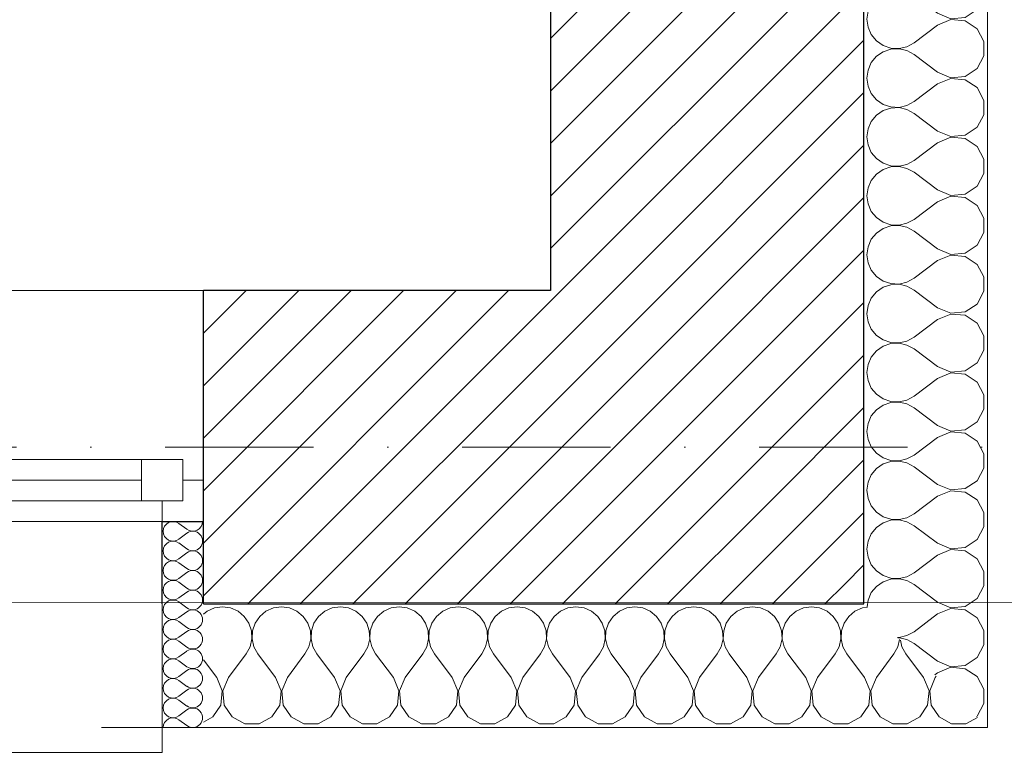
# Model space of a CAD drawing. Header units: millimetres. Extents: x 172139 to 266886, y 98118 to 138225.
# Tile 80 of 123: x 223825 to 225019, y 106825 to 107714. Entities that reach past the tile are written whole.
import ezdxf

# ---------------------------------------------------------------- set-up
doc = ezdxf.new("R2010")
doc.units = ezdxf.units.MM
doc.header["$MEASUREMENT"] = 0
doc.linetypes.add('Kropki i Kreski', pattern=[360, 180, -90, 0, -90])
doc.linetypes.add('Przerywana', pattern=[240, 120, -120])
for name, color, linetype in [('Konstrukcja - Siatki mod', 7, 'Continuous'), ('KR_INW', 7, 'Continuous'), ('NAPIS_SODON', 7, 'Continuous'), ('Okna ArchiCADa', 7, 'Continuous')]:
    doc.layers.add(name, color=color, linetype=linetype)
doc.layers.add('Konstrukcja - Siatki mod_Nr_pióra__48', color=7, linetype='Continuous', lineweight=15, true_color=0xa80f02)
doc.layers.add('KR_INW_Nr_pióra__102', color=7, linetype='Continuous', lineweight=5, true_color=0xcccccc)
for name, color, linetype, lineweight in [('KR_INW_Nr_pióra__101', 252, 'Continuous', 5), ('KR_INW_Nr_pióra__27', 7, 'Continuous', 25), ('KR_INW_Nr_pióra__47', 7, 'Continuous', 15), ('NAPIS_SODON_Nr_pióra__1', 7, 'Continuous', 13), ('Okna ArchiCADa_Nr_pióra__1', 7, 'Continuous', 13), ('Okna ArchiCADa_Nr_pióra__27', 7, 'Continuous', 25)]:
    doc.layers.add(name, color=color, linetype=linetype, lineweight=lineweight)
pattern_1 = [(45, (0, 0), (-31.819804, 31.819804), [])]

# ---------------------------------------------------------------- blocks, each defined once
blk = doc.blocks.new('Strop_1', base_point=(179225, 121523.3))
at = {"layer": 'NAPIS_SODON_Nr_pióra__1', "linetype": 'Continuous', "flags": 128}
blk.add_lwpolyline([(179225, 121523.3), (179225.9, 107003.8), (250898.3, 107008.3), (250897.4, 121527.8)], close=True, dxfattribs=at)
blk = doc.blocks.new('*X165')
at = {"layer": 'KR_INW_Nr_pióra__102', "linetype": 'Continuous'}
for p, q in [((224052.7, 106996.2), (224048.3, 106992.6)), ((224061.7, 107000.2), (224052.7, 106996.2)), ((224071.4, 107001.6), (224061.7, 107000.2)), ((224081.2, 107000.2), (224071.4, 107001.6)), ((224090.2, 106996.2), (224081.2, 107000.2)), ((224097.8, 106989.9), (224090.2, 106996.2)), ((224124.1, 106996.2), (224116.5, 106989.9)), ((224133.1, 107000.2), (224124.1, 106996.2)), ((224142.9, 107001.6), (224133.1, 107000.2)), ((224152.6, 107000.2), (224142.9, 107001.6)), ((224161.6, 106996.2), (224152.6, 107000.2)), ((224169.2, 106989.9), (224161.6, 106996.2)), ((224195.5, 106996.2), (224187.9, 106989.9)), ((224204.5, 107000.2), (224195.5, 106996.2)), ((224214.3, 107001.6), (224204.5, 107000.2)), ((224224, 107000.2), (224214.3, 107001.6)), ((224233.1, 106996.2), (224224, 107000.2)), ((224240.6, 106989.9), (224233.1, 106996.2)), ((224266.9, 106996.2), (224259.4, 106989.9)), ((224276, 107000.2), (224266.9, 106996.2)), ((224285.7, 107001.6), (224276, 107000.2)), ((224295.5, 107000.2), (224285.7, 107001.6)), ((224304.5, 106996.2), (224295.5, 107000.2)), ((224312.1, 106989.9), (224304.5, 106996.2)), ((224338.4, 106996.2), (224330.8, 106989.9)), ((224347.4, 107000.2), (224338.4, 106996.2)), ((224357.1, 107001.6), (224347.4, 107000.2)), ((224366.9, 107000.2), (224357.1, 107001.6)), ((224375.9, 106996.2), (224366.9, 107000.2)), ((224383.5, 106989.9), (224375.9, 106996.2)), ((224409.8, 106996.2), (224402.2, 106989.9)), ((224418.8, 107000.2), (224409.8, 106996.2)), ((224428.6, 107001.6), (224418.8, 107000.2)), ((224438.3, 107000.2), (224428.6, 107001.6)), ((224447.3, 106996.2), (224438.3, 107000.2)), ((224454.9, 106989.9), (224447.3, 106996.2)), ((224481.2, 106996.2), (224473.6, 106989.9)), ((224490.2, 107000.2), (224481.2, 106996.2)), ((224500, 107001.6), (224490.2, 107000.2)), ((224509.8, 107000.2), (224500, 107001.6)), ((224518.8, 106996.2), (224509.8, 107000.2)), ((224526.4, 106989.9), (224518.8, 106996.2)), ((224552.7, 106996.2), (224545.1, 106989.9)), ((224561.7, 107000.2), (224552.7, 106996.2)), ((224571.4, 107001.6), (224561.7, 107000.2)), ((224581.2, 107000.2), (224571.4, 107001.6)), ((224590.2, 106996.2), (224581.2, 107000.2)), ((224597.8, 106989.9), (224590.2, 106996.2)), ((224624.1, 106996.2), (224616.5, 106989.9)), ((224633.1, 107000.2), (224624.1, 106996.2)), ((224642.9, 107001.6), (224633.1, 107000.2)), ((224652.6, 107000.2), (224642.9, 107001.6)), ((224661.6, 106996.2), (224652.6, 107000.2)), ((224669.2, 106989.9), (224661.6, 106996.2)), ((224695.5, 106996.2), (224687.9, 106989.9)), ((224704.5, 107000.2), (224695.5, 106996.2)), ((224714.3, 107001.6), (224704.5, 107000.2)), ((224724, 107000.2), (224714.3, 107001.6)), ((224733.1, 106996.2), (224724, 107000.2)), ((224740.6, 106989.9), (224733.1, 106996.2)), ((224766.9, 106996.2), (224759.4, 106989.9)), ((224776, 107000.2), (224766.9, 106996.2)), ((224785.7, 107001.6), (224776, 107000.2)), ((224795.5, 107000.2), (224785.7, 107001.6)), ((224804.5, 106996.2), (224795.5, 107000.2)), ((224812.1, 106989.9), (224804.5, 106996.2)), ((224838.4, 106996.2), (224830.8, 106989.9)), ((224847.4, 107000.2), (224838.4, 106996.2)), ((224853.4, 107001), (224847.4, 107000.2)), ((224103.4, 106981.8), (224097.8, 106989.9)), ((224106.5, 106972.5), (224103.4, 106981.8)), ((224110.9, 106981.8), (224107.8, 106972.5)), ((224116.5, 106989.9), (224110.9, 106981.8)), ((224174.8, 106981.8), (224169.2, 106989.9)), ((224177.9, 106972.5), (224174.8, 106981.8)), ((224182.3, 106981.8), (224179.2, 106972.5)), ((224187.9, 106989.9), (224182.3, 106981.8)), ((224246.2, 106981.8), (224240.6, 106989.9)), ((224249.4, 106972.5), (224246.2, 106981.8)), ((224253.8, 106981.8), (224250.6, 106972.5)), ((224259.4, 106989.9), (224253.8, 106981.8)), ((224317.7, 106981.8), (224312.1, 106989.9)), ((224320.8, 106972.5), (224317.7, 106981.8)), ((224325.2, 106981.8), (224322.1, 106972.5)), ((224330.8, 106989.9), (224325.2, 106981.8)), ((224389.1, 106981.8), (224383.5, 106989.9)), ((224392.2, 106972.5), (224389.1, 106981.8)), ((224396.6, 106981.8), (224393.5, 106972.5)), ((224402.2, 106989.9), (224396.6, 106981.8)), ((224460.5, 106981.8), (224454.9, 106989.9)), ((224463.7, 106972.5), (224460.5, 106981.8)), ((224468.1, 106981.8), (224464.9, 106972.5)), ((224473.6, 106989.9), (224468.1, 106981.8)), ((224531.9, 106981.8), (224526.4, 106989.9)), ((224535.1, 106972.5), (224531.9, 106981.8)), ((224539.5, 106981.8), (224536.3, 106972.5)), ((224545.1, 106989.9), (224539.5, 106981.8)), ((224603.4, 106981.8), (224597.8, 106989.9)), ((224606.5, 106972.5), (224603.4, 106981.8)), ((224610.9, 106981.8), (224607.8, 106972.5)), ((224616.5, 106989.9), (224610.9, 106981.8)), ((224674.8, 106981.8), (224669.2, 106989.9)), ((224677.9, 106972.5), (224674.8, 106981.8)), ((224682.3, 106981.8), (224679.2, 106972.5)), ((224687.9, 106989.9), (224682.3, 106981.8)), ((224746.2, 106981.8), (224740.6, 106989.9)), ((224749.4, 106972.5), (224746.2, 106981.8)), ((224753.8, 106981.8), (224750.6, 106972.5)), ((224759.4, 106989.9), (224753.8, 106981.8)), ((224817.7, 106981.8), (224812.1, 106989.9)), ((224820.8, 106972.5), (224817.7, 106981.8)), ((224825.2, 106981.8), (224822.1, 106972.5)), ((224830.8, 106989.9), (224825.2, 106981.8)), ((224107, 106962.6), (224106.5, 106972.5)), ((224107.8, 106972.5), (224107.3, 106962.6)), ((224178.4, 106962.6), (224177.9, 106972.5)), ((224179.2, 106972.5), (224178.7, 106962.6)), ((224249.9, 106962.6), (224249.4, 106972.5)), ((224250.6, 106972.5), (224250.1, 106962.6)), ((224321.3, 106962.6), (224320.8, 106972.5)), ((224322.1, 106972.5), (224321.6, 106962.6)), ((224392.7, 106962.6), (224392.2, 106972.5)), ((224393.5, 106972.5), (224393, 106962.6)), ((224464.1, 106962.6), (224463.7, 106972.5)), ((224464.9, 106972.5), (224464.4, 106962.6)), ((224535.6, 106962.6), (224535.1, 106972.5)), ((224536.3, 106972.5), (224535.9, 106962.6)), ((224607, 106962.6), (224606.5, 106972.5)), ((224607.8, 106972.5), (224607.3, 106962.6)), ((224678.4, 106962.6), (224677.9, 106972.5)), ((224679.2, 106972.5), (224678.7, 106962.6)), ((224749.9, 106962.6), (224749.4, 106972.5)), ((224750.6, 106972.5), (224750.1, 106962.6)), ((224821.3, 106962.6), (224820.8, 106972.5)), ((224822.1, 106972.5), (224821.6, 106962.6)), ((224104.8, 106953.1), (224107, 106962.6)), ((224107.3, 106962.6), (224109.5, 106953.1)), ((224176.2, 106953.1), (224178.4, 106962.6)), ((224178.7, 106962.6), (224180.9, 106953.1)), ((224247.6, 106953.1), (224249.9, 106962.6)), ((224250.1, 106962.6), (224252.4, 106953.1)), ((224319.1, 106953.1), (224321.3, 106962.6)), ((224321.6, 106962.6), (224323.8, 106953.1)), ((224390.5, 106953.1), (224392.7, 106962.6)), ((224393, 106962.6), (224395.2, 106953.1)), ((224461.9, 106953.1), (224464.1, 106962.6)), ((224464.4, 106962.6), (224466.7, 106953.1)), ((224533.3, 106953.1), (224535.6, 106962.6)), ((224535.9, 106962.6), (224538.1, 106953.1)), ((224604.8, 106953.1), (224607, 106962.6)), ((224607.3, 106962.6), (224609.5, 106953.1)), ((224676.2, 106953.1), (224678.4, 106962.6)), ((224678.7, 106962.6), (224680.9, 106953.1)), ((224747.6, 106953.1), (224749.9, 106962.6)), ((224750.1, 106962.6), (224752.4, 106953.1)), ((224819.1, 106953.1), (224821.3, 106962.6)), ((224821.6, 106962.6), (224823.8, 106953.1)), ((224890.5, 106953.1), (224892.5, 106961.9)), ((224893.4, 106961), (224895.2, 106953.1)), ((224078.6, 106915.9), (224100, 106944.4)), ((224100, 106944.4), (224104.8, 106953.1)), ((224109.5, 106953.1), (224114.3, 106944.4)), ((224135.7, 106915.9), (224114.3, 106944.4)), ((224150, 106915.9), (224171.4, 106944.4)), ((224171.4, 106944.4), (224176.2, 106953.1)), ((224180.9, 106953.1), (224185.7, 106944.4)), ((224207.1, 106915.9), (224185.7, 106944.4)), ((224221.4, 106915.9), (224242.9, 106944.4)), ((224242.9, 106944.4), (224247.6, 106953.1)), ((224252.4, 106953.1), (224257.1, 106944.4)), ((224278.6, 106915.9), (224257.1, 106944.4)), ((224292.9, 106915.9), (224314.3, 106944.4)), ((224314.3, 106944.4), (224319.1, 106953.1)), ((224323.8, 106953.1), (224328.6, 106944.4)), ((224350, 106915.9), (224328.6, 106944.4)), ((224364.3, 106915.9), (224385.7, 106944.4)), ((224385.7, 106944.4), (224390.5, 106953.1)), ((224395.2, 106953.1), (224400, 106944.4)), ((224421.4, 106915.9), (224400, 106944.4)), ((224435.7, 106915.9), (224457.1, 106944.4)), ((224457.1, 106944.4), (224461.9, 106953.1)), ((224466.7, 106953.1), (224471.4, 106944.4)), ((224492.9, 106915.9), (224471.4, 106944.4)), ((224507.1, 106915.9), (224528.6, 106944.4)), ((224528.6, 106944.4), (224533.3, 106953.1)), ((224538.1, 106953.1), (224542.9, 106944.4)), ((224564.3, 106915.9), (224542.9, 106944.4)), ((224578.6, 106915.9), (224600, 106944.4)), ((224600, 106944.4), (224604.8, 106953.1)), ((224609.5, 106953.1), (224614.3, 106944.4)), ((224635.7, 106915.9), (224614.3, 106944.4)), ((224650, 106915.9), (224671.4, 106944.4)), ((224671.4, 106944.4), (224676.2, 106953.1)), ((224680.9, 106953.1), (224685.7, 106944.4)), ((224707.1, 106915.9), (224685.7, 106944.4)), ((224721.4, 106915.9), (224742.9, 106944.4)), ((224742.9, 106944.4), (224747.6, 106953.1)), ((224752.4, 106953.1), (224757.1, 106944.4)), ((224778.6, 106915.9), (224757.1, 106944.4)), ((224792.9, 106915.9), (224814.3, 106944.4)), ((224814.3, 106944.4), (224819.1, 106953.1)), ((224823.8, 106953.1), (224828.6, 106944.4)), ((224850, 106915.9), (224828.6, 106944.4)), ((224864.3, 106915.9), (224885.7, 106944.4)), ((224885.7, 106944.4), (224890.5, 106953.1)), ((224895.2, 106953.1), (224900, 106944.4)), ((224921.4, 106915.9), (224900, 106944.4)), ((224064.3, 106915.9), (224048.3, 106937.2)), ((224071, 106899.8), (224064.3, 106915.9)), ((224078.6, 106915.9), (224071.8, 106899.8)), ((224142.4, 106899.8), (224135.7, 106915.9)), ((224150, 106915.9), (224143.3, 106899.8)), ((224213.9, 106899.8), (224207.1, 106915.9)), ((224221.4, 106915.9), (224214.7, 106899.8)), ((224285.3, 106899.8), (224278.6, 106915.9)), ((224292.9, 106915.9), (224286.1, 106899.8)), ((224356.7, 106899.8), (224350, 106915.9)), ((224364.3, 106915.9), (224357.6, 106899.8)), ((224428.2, 106899.8), (224421.4, 106915.9)), ((224435.7, 106915.9), (224429, 106899.8)), ((224499.6, 106899.8), (224492.9, 106915.9)), ((224507.1, 106915.9), (224500.4, 106899.8)), ((224571, 106899.8), (224564.3, 106915.9)), ((224578.6, 106915.9), (224571.8, 106899.8)), ((224642.4, 106899.8), (224635.7, 106915.9)), ((224650, 106915.9), (224643.3, 106899.8)), ((224713.9, 106899.8), (224707.1, 106915.9)), ((224721.4, 106915.9), (224714.7, 106899.8)), ((224785.3, 106899.8), (224778.6, 106915.9)), ((224792.9, 106915.9), (224786.1, 106899.8)), ((224856.7, 106899.8), (224850, 106915.9)), ((224864.3, 106915.9), (224857.6, 106899.8)), ((224928.2, 106899.8), (224921.4, 106915.9)), ((224935.7, 106915.9), (224929, 106899.8)), ((224935.7, 106915.9), (224936.9, 106917.5)), ((224069.4, 106882.5), (224071, 106899.8)), ((224071.8, 106899.8), (224073.5, 106882.5)), ((224140.8, 106882.5), (224142.4, 106899.8)), ((224143.3, 106899.8), (224144.9, 106882.5)), ((224212.2, 106882.5), (224213.9, 106899.8)), ((224214.7, 106899.8), (224216.3, 106882.5)), ((224283.7, 106882.5), (224285.3, 106899.8)), ((224286.1, 106899.8), (224287.8, 106882.5)), ((224355.1, 106882.5), (224356.7, 106899.8)), ((224357.6, 106899.8), (224359.2, 106882.5)), ((224426.5, 106882.5), (224428.2, 106899.8)), ((224429, 106899.8), (224430.6, 106882.5)), ((224497.9, 106882.5), (224499.6, 106899.8)), ((224500.4, 106899.8), (224502.1, 106882.5)), ((224569.4, 106882.5), (224571, 106899.8)), ((224571.8, 106899.8), (224573.5, 106882.5)), ((224640.8, 106882.5), (224642.4, 106899.8)), ((224643.3, 106899.8), (224644.9, 106882.5)), ((224712.2, 106882.5), (224713.9, 106899.8)), ((224714.7, 106899.8), (224716.3, 106882.5)), ((224783.7, 106882.5), (224785.3, 106899.8)), ((224786.1, 106899.8), (224787.8, 106882.5)), ((224855.1, 106882.5), (224856.7, 106899.8)), ((224857.6, 106899.8), (224859.2, 106882.5)), ((224926.5, 106882.5), (224928.2, 106899.8)), ((224929, 106899.8), (224930.6, 106882.5)), ((224059.7, 106868), (224069.4, 106882.5)), ((224073.5, 106882.5), (224083.1, 106868)), ((224131.2, 106868), (224140.8, 106882.5)), ((224144.9, 106882.5), (224154.5, 106868)), ((224202.6, 106868), (224212.2, 106882.5)), ((224216.3, 106882.5), (224226, 106868)), ((224274, 106868), (224283.7, 106882.5)), ((224287.8, 106882.5), (224297.4, 106868)), ((224345.5, 106868), (224355.1, 106882.5)), ((224359.2, 106882.5), (224368.8, 106868)), ((224416.9, 106868), (224426.5, 106882.5)), ((224430.6, 106882.5), (224440.3, 106868)), ((224488.3, 106868), (224497.9, 106882.5)), ((224502.1, 106882.5), (224511.7, 106868)), ((224559.7, 106868), (224569.4, 106882.5)), ((224573.5, 106882.5), (224583.1, 106868)), ((224631.2, 106868), (224640.8, 106882.5)), ((224644.9, 106882.5), (224654.5, 106868)), ((224702.6, 106868), (224712.2, 106882.5)), ((224716.3, 106882.5), (224726, 106868)), ((224774, 106868), (224783.7, 106882.5)), ((224787.8, 106882.5), (224797.4, 106868)), ((224845.5, 106868), (224855.1, 106882.5)), ((224859.2, 106882.5), (224868.8, 106868)), ((224916.9, 106868), (224926.5, 106882.5)), ((224930.6, 106882.5), (224940.3, 106868)), ((224048.3, 106861.8), (224059.7, 106868)), ((224083.1, 106868), (224098.4, 106859.8)), ((224098.4, 106859.8), (224115.8, 106859.8)), ((224115.8, 106859.8), (224131.2, 106868)), ((224154.5, 106868), (224169.9, 106859.8)), ((224169.9, 106859.8), (224187.3, 106859.8)), ((224187.3, 106859.8), (224202.6, 106868)), ((224226, 106868), (224241.3, 106859.8)), ((224241.3, 106859.8), (224258.7, 106859.8)), ((224258.7, 106859.8), (224274, 106868)), ((224297.4, 106868), (224312.7, 106859.8)), ((224312.7, 106859.8), (224330.1, 106859.8)), ((224330.1, 106859.8), (224345.5, 106868)), ((224368.8, 106868), (224384.2, 106859.8)), ((224384.2, 106859.8), (224401.6, 106859.8)), ((224401.6, 106859.8), (224416.9, 106868)), ((224440.3, 106868), (224455.6, 106859.8)), ((224455.6, 106859.8), (224473, 106859.8)), ((224473, 106859.8), (224488.3, 106868)), ((224511.7, 106868), (224527, 106859.8)), ((224527, 106859.8), (224544.4, 106859.8)), ((224544.4, 106859.8), (224559.7, 106868)), ((224583.1, 106868), (224598.4, 106859.8)), ((224598.4, 106859.8), (224615.8, 106859.8)), ((224615.8, 106859.8), (224631.2, 106868)), ((224654.5, 106868), (224669.9, 106859.8)), ((224669.9, 106859.8), (224687.3, 106859.8)), ((224687.3, 106859.8), (224702.6, 106868)), ((224726, 106868), (224741.3, 106859.8)), ((224741.3, 106859.8), (224758.7, 106859.8)), ((224758.7, 106859.8), (224774, 106868)), ((224797.4, 106868), (224812.7, 106859.8)), ((224812.7, 106859.8), (224830.1, 106859.8)), ((224830.1, 106859.8), (224845.5, 106868)), ((224868.8, 106868), (224884.2, 106859.8)), ((224884.2, 106859.8), (224901.6, 106859.8)), ((224901.6, 106859.8), (224916.9, 106868)), ((224940.3, 106868), (224955.6, 106859.8)), ((224955.6, 106859.8), (224973, 106859.8)), ((224973, 106859.8), (224987.1, 106867.3))]:
    blk.add_line(p, q, dxfattribs=at)
blk = doc.blocks.new('*X209')
at = {"layer": 'KR_INW_Nr_pióra__102', "linetype": 'Continuous'}
for p, q in [((224028, 107095.6), (224018.5, 107102.8)), ((224028, 107090.9), (224018.5, 107083.7)), ((224028, 107071.8), (224018.5, 107079)), ((224028, 107067), (224018.5, 107059.9)), ((224028, 107048), (224018.5, 107055.1)), ((224028, 107043.2), (224018.5, 107036.1)), ((224028, 107024.2), (224018.5, 107031.3)), ((224028, 107019.4), (224018.5, 107012.3)), ((224028, 107000.4), (224018.5, 107007.5)), ((224028, 106995.6), (224018.5, 106988.5)), ((224028, 106976.6), (224018.5, 106983.7)), ((224028, 106971.8), (224018.5, 106964.7)), ((224028, 106952.8), (224018.5, 106959.9)), ((224028, 106948), (224018.5, 106940.9)), ((224028, 106929), (224018.5, 106936.1)), ((224028, 106924.2), (224018.5, 106917)), ((224028, 106905.1), (224018.5, 106912.3)), ((224028, 106900.4), (224018.5, 106893.2)), ((224028, 106881.3), (224018.5, 106888.5)), ((224028, 106876.6), (224018.5, 106869.4)), ((224028, 106857.5), (224018.5, 106864.7))]:
    blk.add_line(p, q, dxfattribs=at)
for centre, start, end in [((224011.3, 107093.2), 53.1301, 180), ((224035.2, 107105.1), 233.1301, 0), ((224011.3, 107093.2), 180, 306.8699), ((224035.2, 107081.3), 233.1301, 126.8699), ((224011.3, 107069.4), 53.1301, 180), ((224011.3, 107069.4), 180, 306.8699), ((224035.2, 107057.5), 233.1301, 126.8699), ((224011.3, 107045.6), 53.1301, 180), ((224011.3, 107045.6), 180, 306.8699), ((224035.2, 107033.7), 233.1301, 126.8699), ((224011.3, 107021.8), 53.1301, 180), ((224011.3, 107021.8), 180, 306.8699), ((224035.2, 107009.9), 233.1301, 126.8699), ((224011.3, 106998), 53.1301, 180), ((224011.3, 106998), 180, 306.8699), ((224035.2, 106986.1), 233.1301, 126.8699), ((224011.3, 106974.2), 53.1301, 180), ((224011.3, 106974.2), 180, 306.8699), ((224035.2, 106962.3), 233.1301, 126.8699), ((224011.3, 106950.4), 53.1301, 180), ((224011.3, 106950.4), 180, 306.8699), ((224035.2, 106938.5), 233.1301, 126.8699), ((224011.3, 106926.6), 53.1301, 180), ((224011.3, 106926.6), 180, 306.8699), ((224035.2, 106914.7), 233.1301, 126.8699), ((224011.3, 106902.8), 53.1301, 180), ((224011.3, 106902.8), 180, 306.8699), ((224035.2, 106890.9), 233.1301, 126.8699), ((224011.3, 106879), 53.1301, 180), ((224011.3, 106879), 180, 306.8699), ((224035.2, 106867), 233.1301, 126.8699), ((224011.3, 106855.1), 53.1301, 180)]:
    blk.add_arc(centre, 11.9, start, end, dxfattribs=at)
blk = doc.blocks.new('Okno dwuskrzydłowe 19_5')
at = {"layer": 'Okna ArchiCADa_Nr_pióra__1', "linetype": 'Continuous'}
for p, q in [((-566.8, 230), (566.8, 230)), ((-541.8, 25), (-491.8, 25)), ((-541.8, -25), (-541.8, 25)), ((-491.8, 25), (-50, 25)), ((-491.8, 25), (-491.8, -25)), ((-491.8, 25), (-50, 25)), ((-50, -25), (-50, 25)), ((-50, 25), (0, 25)), ((0, 25), (0, -25)), ((0, 25), (50, 25)), ((0, -25), (0, 25)), ((50, 25), (491.8, 25)), ((50, 25), (50, -25)), ((50, 25), (491.8, 25)), ((491.8, -25), (491.8, 25)), ((491.8, 25), (541.8, 25)), ((541.8, 25), (541.8, -25)), ((-566.8, 0), (-541.8, 0)), ((-541.8, 0), (-541.8, -25)), ((-491.8, 0), (-50, 0)), ((50, 0), (491.8, 0)), ((541.8, -25), (541.8, 0)), ((541.8, 0), (566.8, 0)), ((-541.8, -25), (-516.8, -25)), ((-491.8, -25), (-541.8, -25)), ((-516.8, -25), (-516.8, -50)), ((-50, -25), (-491.8, -25)), ((0, -25), (-50, -25)), ((50, -25), (0, -25)), ((491.8, -25), (50, -25)), ((541.8, -25), (491.8, -25)), ((516.8, -50), (516.8, -25)), ((516.8, -25), (541.8, -25)), ((-516.8, -50), (-566.8, -50)), ((0, -50), (-516.8, -50)), ((516.8, -50), (0, -50)), ((566.8, -50), (516.8, -50)), ((-516.8, -300), (-516.8, -330)), ((516.8, -330), (516.8, -300)), ((-516.8, -330), (516.8, -330))]:
    blk.add_line(p, q, dxfattribs=at)
at = {"layer": 'Okna ArchiCADa_Nr_pióra__1', "linetype": 'Przerywana'}
blk.add_line((-516.8, -300), (516.8, -300), dxfattribs=at)
at = {"layer": 'Okna ArchiCADa_Nr_pióra__27', "linetype": 'Continuous'}
for p, q in [((-566.8, -50), (-566.8, 0)), ((566.8, -50), (566.8, 0)), ((-516.8, -50), (-566.8, -50)), ((516.8, -50), (566.8, -50))]:
    blk.add_line(p, q, dxfattribs=at)
blk = doc.blocks.new('Ściana_3', base_point=(179075.1, 106855.1))
at = {"layer": 'KR_INW_Nr_pióra__101', "linetype": 'Continuous'}
h = blk.add_hatch(dxfattribs=at)
h.set_pattern_fill('Cegła_licówka', color=256, style=0, pattern_type=2)
h.set_pattern_definition(pattern_1)
h.paths.add_polyline_path([(224048.3, 107155.1), (224048.3, 107105.1), (224048.3, 107005.1), (224849.3, 107005.1), (224469.3, 107385.1), (224048.3, 107385.1)])
at = {"layer": 'KR_INW_Nr_pióra__27', "linetype": 'Continuous'}
for p, q in [((224048.3, 107155.1), (224048.3, 107385.1)), ((224048.3, 107105.1), (224048.3, 107155.1)), ((223998.3, 107005.1), (223998.3, 107105.1)), ((223998.3, 107105.1), (224048.3, 107105.1)), ((224048.3, 107005.1), (224048.3, 107105.1)), ((224048.3, 107005.1), (224849.3, 107005.1))]:
    blk.add_line(p, q, dxfattribs=at)
at = {"layer": 'KR_INW_Nr_pióra__27', "linetype": 'Continuous', "flags": 128}
blk.add_lwpolyline([(224469.3, 107385.1), (224048.3, 107385.1)], dxfattribs=at)
at = {"layer": 'KR_INW_Nr_pióra__47', "linetype": 'Continuous'}
for p, q in [((224048.3, 107105.1), (223998.3, 107105.1)), ((223998.3, 107105.1), (223998.3, 106855.1)), ((223998.3, 106855.1), (223998.3, 107005.1)), ((224048.3, 106855.1), (223998.3, 106855.1))]:
    blk.add_line(p, q, dxfattribs=at)
at = {"layer": 'KR_INW_Nr_pióra__47', "linetype": 'Continuous', "flags": 128}
blk.add_lwpolyline([(224048.3, 106855.1), (224999.3, 106855.1)], dxfattribs=at)
at = {"layer": 'KR_INW'}
for name in ['*X209', '*X165']:
    blk.add_blockref(name, (0, 0), dxfattribs=at)
at = {"layer": 'Okna ArchiCADa', "color": 21, "linetype": 'Continuous', "lineweight": 13, "true_color": 0xff9955, "zscale": 1000}
blk.add_blockref('Okno dwuskrzydłowe 19_5', (223481.5, 107155.1), dxfattribs=at)
blk = doc.blocks.new('*X358')
at = {"layer": 'KR_INW_Nr_pióra__102', "linetype": 'Continuous'}
for p, q in [((224858.2, 107733.1), (224854.2, 107724)), ((224859.9, 107735.1), (224858.2, 107733.1)), ((224938.5, 107721.4), (224919.5, 107735.7)), ((224986.4, 107726), (224992, 107736.4)), ((224854.2, 107724), (224852.8, 107714.3)), ((224938.5, 107721.4), (224954.6, 107714.7)), ((224971.9, 107716.3), (224986.4, 107726)), ((224852.8, 107714.3), (224854.2, 107704.5)), ((224954.6, 107713.9), (224938.5, 107707.1)), ((224954.6, 107714.7), (224971.9, 107716.3)), ((224971.9, 107712.2), (224954.6, 107713.9)), ((224986.4, 107702.6), (224971.9, 107712.2)), ((224854.2, 107704.5), (224858.2, 107695.5)), ((224938.5, 107707.1), (224910, 107685.7)), ((224994.6, 107687.3), (224986.4, 107702.6)), ((224858.2, 107695.5), (224864.5, 107687.9)), ((224864.5, 107687.9), (224872.6, 107682.3)), ((224901.3, 107680.9), (224910, 107685.7)), ((224994.6, 107669.9), (224994.6, 107687.3)), ((224872.6, 107674.8), (224864.5, 107669.2)), ((224872.6, 107682.3), (224881.9, 107679.2)), ((224881.9, 107677.9), (224872.6, 107674.8)), ((224881.9, 107679.2), (224891.8, 107678.7)), ((224891.8, 107678.4), (224881.9, 107677.9)), ((224891.8, 107678.7), (224901.3, 107680.9)), ((224901.3, 107676.2), (224891.8, 107678.4)), ((224910, 107671.4), (224901.3, 107676.2)), ((224858.2, 107661.6), (224854.2, 107652.6)), ((224864.5, 107669.2), (224858.2, 107661.6)), ((224938.5, 107650), (224910, 107671.4)), ((224986.4, 107654.5), (224994.6, 107669.9)), ((224854.2, 107652.6), (224852.8, 107642.9)), ((224938.5, 107650), (224954.6, 107643.3)), ((224971.9, 107644.9), (224986.4, 107654.5)), ((224852.8, 107642.9), (224854.2, 107633.1)), ((224954.6, 107642.4), (224938.5, 107635.7)), ((224954.6, 107643.3), (224971.9, 107644.9)), ((224971.9, 107640.8), (224954.6, 107642.4)), ((224986.4, 107631.2), (224971.9, 107640.8)), ((224854.2, 107633.1), (224858.2, 107624.1)), ((224858.2, 107624.1), (224864.5, 107616.5)), ((224938.5, 107635.7), (224910, 107614.3)), ((224994.6, 107615.8), (224986.4, 107631.2)), ((224864.5, 107616.5), (224872.6, 107610.9)), ((224901.3, 107609.5), (224910, 107614.3)), ((224994.6, 107598.4), (224994.6, 107615.8)), ((224872.6, 107603.4), (224864.5, 107597.8)), ((224872.6, 107610.9), (224881.9, 107607.8)), ((224881.9, 107606.5), (224872.6, 107603.4)), ((224881.9, 107607.8), (224891.8, 107607.3)), ((224891.8, 107607), (224881.9, 107606.5)), ((224891.8, 107607.3), (224901.3, 107609.5)), ((224901.3, 107604.8), (224891.8, 107607)), ((224910, 107600), (224901.3, 107604.8)), ((224938.5, 107578.6), (224910, 107600)), ((224858.2, 107590.2), (224854.2, 107581.2)), ((224864.5, 107597.8), (224858.2, 107590.2)), ((224986.4, 107583.1), (224994.6, 107598.4)), ((224854.2, 107581.2), (224852.8, 107571.4)), ((224938.5, 107578.6), (224954.6, 107571.8)), ((224971.9, 107573.5), (224986.4, 107583.1)), ((224852.8, 107571.4), (224854.2, 107561.7)), ((224938.5, 107564.3), (224910, 107542.9)), ((224954.6, 107571), (224938.5, 107564.3)), ((224954.6, 107571.8), (224971.9, 107573.5)), ((224971.9, 107569.4), (224954.6, 107571)), ((224986.4, 107559.7), (224971.9, 107569.4)), ((224854.2, 107561.7), (224858.2, 107552.7)), ((224858.2, 107552.7), (224864.5, 107545.1)), ((224994.6, 107544.4), (224986.4, 107559.7)), ((224864.5, 107545.1), (224872.6, 107539.5)), ((224901.3, 107538.1), (224910, 107542.9)), ((224994.6, 107527), (224994.6, 107544.4)), ((224872.6, 107531.9), (224864.5, 107526.4)), ((224872.6, 107539.5), (224881.9, 107536.3)), ((224881.9, 107535.1), (224872.6, 107531.9)), ((224881.9, 107536.3), (224891.8, 107535.9)), ((224891.8, 107535.6), (224881.9, 107535.1)), ((224891.8, 107535.9), (224901.3, 107538.1)), ((224901.3, 107533.3), (224891.8, 107535.6)), ((224910, 107528.6), (224901.3, 107533.3)), ((224938.5, 107507.1), (224910, 107528.6)), ((224858.2, 107518.8), (224854.2, 107509.8)), ((224864.5, 107526.4), (224858.2, 107518.8)), ((224986.4, 107511.7), (224994.6, 107527)), ((224854.2, 107509.8), (224852.8, 107500)), ((224938.5, 107507.1), (224954.6, 107500.4)), ((224971.9, 107502.1), (224986.4, 107511.7)), ((224852.8, 107500), (224854.2, 107490.2)), ((224938.5, 107492.9), (224910, 107471.4)), ((224954.6, 107499.6), (224938.5, 107492.9)), ((224954.6, 107500.4), (224971.9, 107502.1)), ((224971.9, 107497.9), (224954.6, 107499.6)), ((224986.4, 107488.3), (224971.9, 107497.9)), ((224854.2, 107490.2), (224858.2, 107481.2)), ((224858.2, 107481.2), (224864.5, 107473.6)), ((224994.6, 107473), (224986.4, 107488.3)), ((224864.5, 107473.6), (224872.6, 107468.1)), ((224901.3, 107466.7), (224910, 107471.4)), ((224994.6, 107455.6), (224994.6, 107473)), ((224872.6, 107460.5), (224864.5, 107454.9)), ((224872.6, 107468.1), (224881.9, 107464.9)), ((224881.9, 107463.7), (224872.6, 107460.5)), ((224881.9, 107464.9), (224891.8, 107464.4)), ((224891.8, 107464.1), (224881.9, 107463.7)), ((224891.8, 107464.4), (224901.3, 107466.7)), ((224901.3, 107461.9), (224891.8, 107464.1)), ((224910, 107457.1), (224901.3, 107461.9)), ((224938.5, 107435.7), (224910, 107457.1)), ((224858.2, 107447.3), (224854.2, 107438.3)), ((224864.5, 107454.9), (224858.2, 107447.3)), ((224986.4, 107440.3), (224994.6, 107455.6)), ((224854.2, 107438.3), (224852.8, 107428.6)), ((224938.5, 107435.7), (224954.6, 107429)), ((224971.9, 107430.6), (224986.4, 107440.3)), ((224852.8, 107428.6), (224854.2, 107418.8)), ((224938.5, 107421.4), (224910, 107400)), ((224954.6, 107428.2), (224938.5, 107421.4)), ((224954.6, 107429), (224971.9, 107430.6)), ((224971.9, 107426.5), (224954.6, 107428.2)), ((224986.4, 107416.9), (224971.9, 107426.5)), ((224854.2, 107418.8), (224858.2, 107409.8)), ((224858.2, 107409.8), (224864.5, 107402.2)), ((224994.6, 107401.6), (224986.4, 107416.9)), ((224864.5, 107402.2), (224872.6, 107396.6)), ((224901.3, 107395.2), (224910, 107400)), ((224994.6, 107384.2), (224994.6, 107401.6)), ((224872.6, 107389.1), (224864.5, 107383.5)), ((224872.6, 107396.6), (224881.9, 107393.5)), ((224881.9, 107392.2), (224872.6, 107389.1)), ((224881.9, 107393.5), (224891.8, 107393)), ((224891.8, 107392.7), (224881.9, 107392.2)), ((224891.8, 107393), (224901.3, 107395.2)), ((224901.3, 107390.5), (224891.8, 107392.7)), ((224910, 107385.7), (224901.3, 107390.5)), ((224938.5, 107364.3), (224910, 107385.7)), ((224858.2, 107375.9), (224854.2, 107366.9)), ((224864.5, 107383.5), (224858.2, 107375.9)), ((224986.4, 107368.8), (224994.6, 107384.2)), ((224854.2, 107366.9), (224852.8, 107357.1)), ((224938.5, 107364.3), (224954.6, 107357.6)), ((224971.9, 107359.2), (224986.4, 107368.8)), ((224852.8, 107357.1), (224854.2, 107347.4)), ((224938.5, 107350), (224910, 107328.6)), ((224954.6, 107356.7), (224938.5, 107350)), ((224954.6, 107357.6), (224971.9, 107359.2)), ((224971.9, 107355.1), (224954.6, 107356.7)), ((224986.4, 107345.5), (224971.9, 107355.1)), ((224854.2, 107347.4), (224858.2, 107338.4)), ((224858.2, 107338.4), (224864.5, 107330.8)), ((224994.6, 107330.1), (224986.4, 107345.5)), ((224864.5, 107330.8), (224872.6, 107325.2)), ((224901.3, 107323.8), (224910, 107328.6)), ((224994.6, 107312.7), (224994.6, 107330.1)), ((224872.6, 107317.7), (224864.5, 107312.1)), ((224872.6, 107325.2), (224881.9, 107322.1)), ((224881.9, 107320.8), (224872.6, 107317.7)), ((224881.9, 107322.1), (224891.8, 107321.6)), ((224891.8, 107321.3), (224881.9, 107320.8)), ((224891.8, 107321.6), (224901.3, 107323.8)), ((224901.3, 107319.1), (224891.8, 107321.3)), ((224910, 107314.3), (224901.3, 107319.1)), ((224938.5, 107292.9), (224910, 107314.3)), ((224858.2, 107304.5), (224854.2, 107295.5)), ((224864.5, 107312.1), (224858.2, 107304.5)), ((224986.4, 107297.4), (224994.6, 107312.7)), ((224854.2, 107295.5), (224852.8, 107285.7)), ((224938.5, 107292.9), (224954.6, 107286.1)), ((224971.9, 107287.8), (224986.4, 107297.4)), ((224852.8, 107285.7), (224854.2, 107276)), ((224938.5, 107278.6), (224910, 107257.1)), ((224954.6, 107285.3), (224938.5, 107278.6)), ((224954.6, 107286.1), (224971.9, 107287.8)), ((224971.9, 107283.7), (224954.6, 107285.3)), ((224986.4, 107274), (224971.9, 107283.7)), ((224854.2, 107276), (224858.2, 107266.9)), ((224858.2, 107266.9), (224864.5, 107259.4)), ((224994.6, 107258.7), (224986.4, 107274)), ((224864.5, 107259.4), (224872.6, 107253.8)), ((224872.6, 107253.8), (224881.9, 107250.6)), ((224901.3, 107252.4), (224910, 107257.1)), ((224994.6, 107241.3), (224994.6, 107258.7)), ((224872.6, 107246.2), (224864.5, 107240.6)), ((224881.9, 107249.4), (224872.6, 107246.2)), ((224881.9, 107250.6), (224891.8, 107250.1)), ((224891.8, 107249.9), (224881.9, 107249.4)), ((224891.8, 107250.1), (224901.3, 107252.4)), ((224901.3, 107247.6), (224891.8, 107249.9)), ((224910, 107242.9), (224901.3, 107247.6)), ((224938.5, 107221.4), (224910, 107242.9)), ((224858.2, 107233.1), (224854.2, 107224)), ((224864.5, 107240.6), (224858.2, 107233.1)), ((224986.4, 107226), (224994.6, 107241.3)), ((224854.2, 107224), (224852.8, 107214.3)), ((224938.5, 107221.4), (224954.6, 107214.7)), ((224971.9, 107216.3), (224986.4, 107226)), ((224852.8, 107214.3), (224854.2, 107204.5)), ((224938.5, 107207.1), (224910, 107185.7)), ((224954.6, 107213.9), (224938.5, 107207.1)), ((224954.6, 107214.7), (224971.9, 107216.3)), ((224971.9, 107212.2), (224954.6, 107213.9)), ((224986.4, 107202.6), (224971.9, 107212.2)), ((224854.2, 107204.5), (224858.2, 107195.5)), ((224858.2, 107195.5), (224864.5, 107187.9)), ((224994.6, 107187.3), (224986.4, 107202.6)), ((224864.5, 107187.9), (224872.6, 107182.3)), ((224872.6, 107182.3), (224881.9, 107179.2)), ((224901.3, 107180.9), (224910, 107185.7)), ((224994.6, 107169.9), (224994.6, 107187.3)), ((224872.6, 107174.8), (224864.5, 107169.2)), ((224881.9, 107177.9), (224872.6, 107174.8)), ((224881.9, 107179.2), (224891.8, 107178.7)), ((224891.8, 107178.4), (224881.9, 107177.9)), ((224891.8, 107178.7), (224901.3, 107180.9)), ((224901.3, 107176.2), (224891.8, 107178.4)), ((224910, 107171.4), (224901.3, 107176.2)), ((224938.5, 107150), (224910, 107171.4)), ((224858.2, 107161.6), (224854.2, 107152.6)), ((224864.5, 107169.2), (224858.2, 107161.6)), ((224986.4, 107154.5), (224994.6, 107169.9)), ((224854.2, 107152.6), (224852.8, 107142.9)), ((224938.5, 107150), (224954.6, 107143.3)), ((224971.9, 107144.9), (224986.4, 107154.5)), ((224852.8, 107142.9), (224854.2, 107133.1)), ((224938.5, 107135.7), (224910, 107114.3)), ((224954.6, 107142.4), (224938.5, 107135.7)), ((224954.6, 107143.3), (224971.9, 107144.9)), ((224971.9, 107140.8), (224954.6, 107142.4)), ((224986.4, 107131.2), (224971.9, 107140.8)), ((224854.2, 107133.1), (224858.2, 107124.1)), ((224858.2, 107124.1), (224864.5, 107116.5)), ((224994.6, 107115.8), (224986.4, 107131.2)), ((224864.5, 107116.5), (224872.6, 107110.9)), ((224872.6, 107110.9), (224881.9, 107107.8)), ((224901.3, 107109.5), (224910, 107114.3)), ((224994.6, 107098.4), (224994.6, 107115.8)), ((224872.6, 107103.4), (224864.5, 107097.8)), ((224881.9, 107106.5), (224872.6, 107103.4)), ((224881.9, 107107.8), (224891.8, 107107.3)), ((224891.8, 107107), (224881.9, 107106.5)), ((224891.8, 107107.3), (224901.3, 107109.5)), ((224901.3, 107104.8), (224891.8, 107107)), ((224910, 107100), (224901.3, 107104.8)), ((224938.5, 107078.6), (224910, 107100)), ((224858.2, 107090.2), (224854.2, 107081.2)), ((224864.5, 107097.8), (224858.2, 107090.2)), ((224986.4, 107083.1), (224994.6, 107098.4)), ((224854.2, 107081.2), (224852.8, 107071.4)), ((224938.5, 107078.6), (224954.6, 107071.8)), ((224971.9, 107073.5), (224986.4, 107083.1)), ((224852.8, 107071.4), (224854.2, 107061.7)), ((224938.5, 107064.3), (224910, 107042.9)), ((224954.6, 107071), (224938.5, 107064.3)), ((224954.6, 107071.8), (224971.9, 107073.5)), ((224971.9, 107069.4), (224954.6, 107071)), ((224986.4, 107059.7), (224971.9, 107069.4)), ((224854.2, 107061.7), (224858.2, 107052.7)), ((224858.2, 107052.7), (224864.5, 107045.1)), ((224994.6, 107044.4), (224986.4, 107059.7)), ((224864.5, 107045.1), (224872.6, 107039.5)), ((224872.6, 107039.5), (224881.9, 107036.3)), ((224901.3, 107038.1), (224910, 107042.9)), ((224994.6, 107027), (224994.6, 107044.4)), ((224872.6, 107031.9), (224864.5, 107026.4)), ((224881.9, 107035.1), (224872.6, 107031.9)), ((224881.9, 107036.3), (224891.8, 107035.9)), ((224891.8, 107035.6), (224881.9, 107035.1)), ((224891.8, 107035.9), (224901.3, 107038.1)), ((224901.3, 107033.3), (224891.8, 107035.6)), ((224910, 107028.6), (224901.3, 107033.3)), ((224938.5, 107007.1), (224910, 107028.6)), ((224986.4, 107011.7), (224994.6, 107027)), ((224858.2, 107018.8), (224854.2, 107009.8)), ((224864.5, 107026.4), (224858.2, 107018.8)), ((224854.2, 107009.8), (224853, 107001.4)), ((224938.5, 107007.1), (224954.6, 107000.4)), ((224971.9, 107002.1), (224986.4, 107011.7)), ((224938.5, 106992.9), (224910, 106971.4)), ((224954.6, 106999.6), (224938.5, 106992.9)), ((224954.6, 107000.4), (224971.9, 107002.1)), ((224971.9, 106997.9), (224954.6, 106999.6)), ((224986.4, 106988.3), (224971.9, 106997.9)), ((224994.6, 106973), (224986.4, 106988.3)), ((224901.3, 106966.7), (224910, 106971.4)), ((224994.6, 106955.6), (224994.6, 106973)), ((224889.9, 106964.5), (224891.8, 106964.4)), ((224891.8, 106964.1), (224890.3, 106964.1)), ((224891.8, 106964.4), (224901.3, 106966.7)), ((224901.3, 106961.9), (224891.8, 106964.1)), ((224910, 106957.1), (224901.3, 106961.9)), ((224938.5, 106935.7), (224910, 106957.1)), ((224986.4, 106940.3), (224994.6, 106955.6)), ((224938.5, 106935.7), (224954.6, 106929)), ((224971.9, 106930.6), (224986.4, 106940.3)), ((224938.5, 106921.4), (224935.4, 106919)), ((224954.6, 106928.2), (224938.5, 106921.4)), ((224954.6, 106929), (224971.9, 106930.6)), ((224971.9, 106926.5), (224954.6, 106928.2)), ((224986.4, 106916.9), (224971.9, 106926.5)), ((224994.6, 106901.6), (224986.4, 106916.9)), ((224994.6, 106884.2), (224994.6, 106901.6)), ((224986.4, 106868.8), (224994.6, 106884.2)), ((224985.9, 106868.5), (224986.4, 106868.8))]:
    blk.add_line(p, q, dxfattribs=at)
blk = doc.blocks.new('Ściana_61', base_point=(224999.3, 107736.4))
at = {"layer": 'KR_INW_Nr_pióra__101', "linetype": 'Continuous'}
h = blk.add_hatch(dxfattribs=at)
h.set_pattern_fill('Cegła_licówka', color=256, style=0, pattern_type=2)
h.set_pattern_definition(pattern_1)
h.paths.add_polyline_path([(224849.3, 107005.1), (224849.3, 107735), (224469.3, 107731.5), (224469.3, 107385.1)])
at = {"layer": 'KR_INW_Nr_pióra__27', "linetype": 'Continuous'}
blk.add_line((224849.3, 107005.1), (224849.3, 107735), dxfattribs=at)
at = {"layer": 'KR_INW_Nr_pióra__27', "linetype": 'Continuous', "flags": 128}
blk.add_lwpolyline([(224469.3, 107731.5), (224469.3, 107385.1)], dxfattribs=at)
at = {"layer": 'KR_INW_Nr_pióra__47', "linetype": 'Continuous', "flags": 128}
blk.add_lwpolyline([(224999.3, 106855.1), (224999.3, 107736.4)], dxfattribs=at)
at = {"layer": 'KR_INW'}
blk.add_blockref('*X358', (0, 0), dxfattribs=at)
blk = doc.blocks.new('Standardowy znacznik siatki_10')
at = {"layer": 'Konstrukcja - Siatki mod_Nr_pióra__48', "linetype": 'Kropki i Kreski'}
blk.add_line((1000, 0), (72912, 0), dxfattribs=at)

msp = doc.modelspace()

# ---------------------------------------------------------------- block references
at = {"layer": 'Konstrukcja - Siatki mod', "color": 8, "linetype": 'Continuous', "lineweight": 13, "zscale": 1000}
msp.add_blockref('Standardowy znacznik siatki_10', (177989.3, 107195.1), dxfattribs=at)
at = {"layer": 'KR_INW'}
for name, p in [('Ściana_61', (224999.3, 107736.4)), ('Ściana_3', (179075.1, 106855.1))]:
    msp.add_blockref(name, p, dxfattribs=at)
at = {"layer": 'NAPIS_SODON', "linetype": 'Continuous'}
msp.add_blockref('Strop_1', (179225, 121523.3), dxfattribs=at)

doc.saveas('drawing.dxf')
